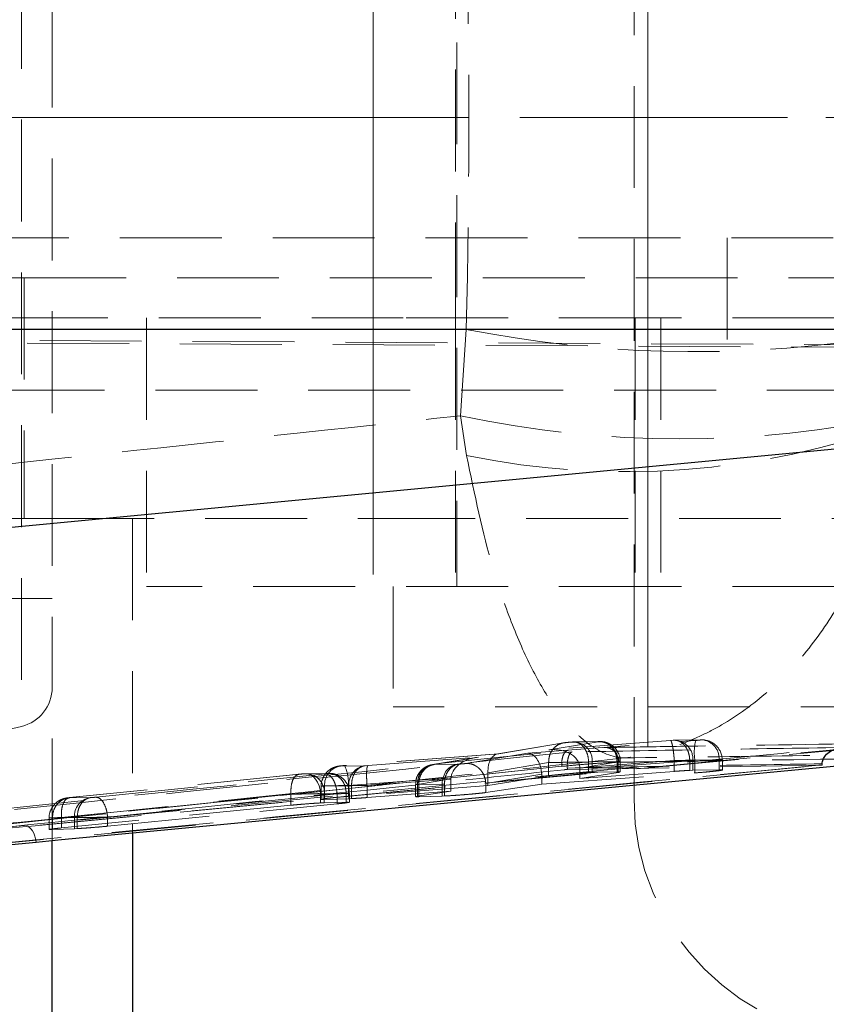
# Model space of a CAD drawing. Header units: millimetres. Extents: x 27 to 395, y 15 to 279.
# Tile 13 of 30: x 130 to 140, y 97 to 109. Entities that reach past the tile are written whole.
import ezdxf

# ---------------------------------------------------------------- set-up
doc = ezdxf.new("R2010")
doc.units = ezdxf.units.MM
doc.linetypes.add('CENTERX2', pattern=[20.32, 12.7, -2.54, 2.54, -2.54])
doc.linetypes.add('HIDDEN', pattern=[1.905, 1.27, -0.635])
doc.layers.add('FORMATO', color=179, linetype='Continuous')

msp = doc.modelspace()

# ---------------------------------------------------------------- linework, layer by layer
at = {"color": 7, "linetype": 'HIDDEN', "lineweight": 18}
for p, q in [((137.8582, 99.6189), (137.8582, 116.6189)), ((130.2253, 115.7107), (130.2253, 100.5271)), ((130.6082, 115.2264), (130.6082, 101.0114)), ((135.6502, 114.7689), (135.6502, 102.2689)), ((134.6082, 113.1189), (134.6082, 103.1189)), ((135.6315, 110.6189), (135.6315, 105.6189)), ((147.2311, 108.1189), (107.972, 108.1189)), ((114.3051, 106.6189), (147.3119, 106.6189)), ((139.0171, 106.6189), (139.0171, 104.7189)), ((125.8582, 106.1189), (130.2586, 106.1189)), ((130.2586, 106.1189), (130.2586, 103.1189)), ((130.2586, 106.1189), (180.9578, 106.1189)), ((130.0315, 105.6189), (134.9798, 105.6189)), ((131.7815, 105.6189), (131.7815, 102.2689)), ((138.1926, 105.6189), (134.9798, 105.6189)), ((135.6315, 105.6189), (135.6315, 102.2689)), ((137.8704, 105.6189), (137.8704, 102.2689)), ((138.1926, 105.6189), (138.1926, 102.2689)), ((142.2593, 105.6189), (138.1926, 105.6189)), ((94.1005, 105.4873), (140.6687, 105.2523)), ((146.9618, 105.2523), (107.972, 105.448)), ((135.7673, 105.4751), (114.138, 105.4751)), ((135.6973, 104.3988), (135.7673, 105.4751)), ((142.6893, 104.7189), (104.0978, 104.7189)), ((135.6973, 104.3988), (135.7713, 103.9021)), ((130.6082, 103.1189), (134.6082, 103.1189)), ((131.6082, 103.1189), (131.6082, 99.1983)), ((134.6082, 103.1189), (146.9738, 103.1189)), ((138.1926, 102.2689), (131.7815, 102.2689)), ((134.8565, 102.2689), (134.8565, 100.7689)), ((142.2593, 102.2689), (138.1926, 102.2689)), ((101.1075, 102.1189), (130.6082, 102.1189)), ((130.6082, 99.1031), (130.6082, 101.0114)), ((141.2065, 100.7689), (134.8565, 100.7689)), ((141.2007, 100.315), (130.283, 99.2765)), ((141.055, 100.2937), (130.283, 99.2765)), ((136.9815, 100.3207), (136.1597, 100.1844)), ((137.0023, 100.3231), (136.1738, 100.1856)), ((136.5327, 100.1903), (138.6263, 100.3505)), ((138.3118, 100.35), (136.7948, 100.2334)), ((136.7948, 100.2334), (137.4111, 100.3348)), ((138.3131, 100.3503), (136.8083, 100.2346)), ((137.0995, 100.3312), (137.0924, 100.331)), ((137.4084, 100.3364), (137.0995, 100.3312)), ((137.4244, 100.3374), (137.1154, 100.3322)), ((138.3465, 100.3522), (138.3118, 100.35)), ((138.3531, 100.3524), (138.3465, 100.3522)), ((138.6808, 100.3579), (138.3531, 100.3524)), ((138.6967, 100.3589), (138.369, 100.3533)), ((138.6808, 100.3579), (138.6967, 100.3589)), ((136.1738, 100.1856), (134.2515, 100.0378)), ((136.1681, 100.1854), (134.2525, 100.0381)), ((135.7611, 100.0634), (136.5327, 100.1903)), ((134.5408, 100.0379), (135.9182, 100.1433)), ((135.8852, 100.1388), (135.3482, 100.0496)), ((135.9182, 100.1433), (135.369, 100.052)), ((135.3721, 100.0504), (135.6595, 100.0552)), ((135.6595, 100.0552), (135.6722, 100.0556)), ((136.0374, 99.9487), (136.7933, 100.0741)), ((138.6166, 100.1015), (136.7055, 99.9552)), ((136.7933, 100.0741), (136.7933, 100.0741)), ((136.7933, 100.0741), (136.7933, 99.9095)), ((137.1812, 100.0104), (138.3596, 100.101)), ((137.6606, 100.0858), (137.1812, 100.007)), ((137.2922, 100.082), (137.2922, 100.082)), ((137.2922, 100.082), (137.2922, 99.953)), ((137.3364, 100.0822), (137.6462, 100.0874)), ((137.3364, 100.0822), (137.3364, 99.9545)), ((137.6462, 100.0874), (137.6462, 100.0874)), ((137.6462, 100.0874), (137.6462, 99.9605)), ((137.6606, 100.0858), (137.6606, 100.0857)), ((137.6606, 100.0857), (137.6606, 99.9522)), ((137.6858, 99.9581), (137.6858, 100.087)), ((138.3596, 100.101), (138.3596, 100.101)), ((138.3596, 100.101), (138.3596, 99.9655)), ((138.5518, 100.1032), (138.5518, 99.9771)), ((138.5899, 100.1034), (138.9177, 100.1089)), ((138.5899, 100.1034), (138.5899, 99.9783)), ((138.6166, 100.1015), (138.6166, 99.946)), ((138.9177, 100.1089), (138.9177, 99.9842)), ((138.958, 99.9822), (138.958, 100.1085)), ((140.2002, 100.0589), (140.1999, 100.0446)), ((114.4993, 97.7079), (136.9592, 100.0271)), ((115.959, 97.7234), (140.1999, 100.0431)), ((133.6855, 99.9297), (130.8224, 99.6375)), ((133.6876, 99.9297), (130.828, 99.6378)), ((131.1538, 99.6432), (134.0137, 99.9352)), ((133.6876, 99.9297), (133.6827, 99.9276)), ((133.7614, 99.935), (133.7536, 99.9347)), ((134.0341, 99.9396), (133.7614, 99.935)), ((134.0501, 99.9405), (133.7774, 99.9359)), ((134.0341, 99.9396), (134.0501, 99.9403)), ((134.1983, 100.0305), (134.501, 100.0356)), ((134.501, 100.0356), (134.5067, 100.0358)), ((134.5067, 100.0358), (134.5408, 100.0379)), ((136.7069, 99.929), (136.01, 99.8143)), ((136.7069, 99.805), (138.6166, 99.946)), ((136.7069, 99.929), (136.7069, 99.805)), ((136.9592, 100.0282), (136.9587, 100.0282)), ((136.9592, 100.0271), (136.9843, 100.0298)), ((136.9592, 100.0282), (136.9592, 100.0271)), ((137.027, 99.9897), (137.0265, 100.0071)), ((140.1999, 100.0431), (137.027, 99.9897)), ((137.1812, 100.007), (137.1812, 99.8774)), ((138.3596, 99.9655), (137.1812, 99.8774)), ((137.1812, 99.8774), (137.6606, 99.9522)), ((137.3364, 99.9545), (137.2922, 99.953)), ((137.6462, 99.9605), (137.3364, 99.9545)), ((137.6813, 99.9599), (137.6462, 99.9605)), ((138.5899, 99.9783), (138.5518, 99.9771)), ((138.9177, 99.9842), (138.5899, 99.9783)), ((140.1999, 100.0446), (140.1999, 100.0431)), ((134.2991, 99.7888), (136.0379, 99.9225)), ((135.5762, 99.8688), (134.5306, 99.7889)), ((135.1348, 99.8018), (135.1348, 99.6509)), ((135.1592, 99.8029), (135.5762, 99.8722)), ((135.1592, 99.803), (135.1592, 99.8029)), ((135.1592, 99.8029), (135.1592, 99.6562)), ((135.4678, 99.8063), (135.1748, 99.8013)), ((135.1748, 99.8014), (135.1748, 99.8013)), ((135.1748, 99.8013), (135.1748, 99.6492)), ((135.4952, 99.8068), (135.4678, 99.8061)), ((135.4678, 99.8063), (135.4678, 99.8061)), ((135.4678, 99.8061), (135.4678, 99.6573)), ((135.4952, 99.8064), (135.4952, 99.8068)), ((135.4952, 99.8064), (135.4952, 99.6583)), ((135.5762, 99.8688), (135.5762, 99.7192)), ((136.01, 99.8143), (136.0099, 99.8144)), ((136.01, 99.8143), (136.01, 99.701)), ((136.01, 99.701), (136.7069, 99.805)), ((136.0379, 99.9225), (136.0379, 99.7902)), ((136.7933, 99.9095), (136.0379, 99.7902)), ((130.7235, 99.3888), (133.5832, 99.6807)), ((134.1584, 99.6862), (131.2987, 99.3942)), ((133.5832, 99.6807), (133.5832, 99.6807)), ((133.5832, 99.6807), (133.5832, 99.543)), ((133.9508, 99.6857), (133.9508, 99.5716)), ((133.9612, 99.782), (133.9612, 99.6169)), ((133.9985, 99.686), (134.2716, 99.6906)), ((133.9985, 99.686), (133.9985, 99.5737)), ((134.3044, 99.7866), (134.0017, 99.7815)), ((134.0017, 99.7815), (134.0017, 99.6156)), ((134.1586, 99.6862), (134.1584, 99.6862)), ((134.1586, 99.6862), (134.1586, 99.5606)), ((134.2716, 99.6906), (134.2716, 99.6906)), ((134.2716, 99.6906), (134.2716, 99.5819)), ((136.0379, 99.7902), (134.2991, 99.6542)), ((134.2991, 99.7888), (134.2991, 99.6542)), ((134.3044, 99.7866), (134.3044, 99.6245)), ((134.3114, 99.5805), (134.3114, 99.6901)), ((134.3373, 99.7868), (134.3373, 99.6257)), ((134.3373, 99.7868), (134.3373, 99.7868)), ((134.5306, 99.7889), (134.5306, 99.7889)), ((134.5306, 99.7889), (134.5306, 99.6384)), ((134.5306, 99.6384), (135.5762, 99.7192)), ((135.5762, 99.7192), (135.1592, 99.6562)), ((130.8081, 99.6334), (131.0807, 99.638)), ((130.828, 99.6378), (130.8231, 99.6357)), ((131.0807, 99.638), (131.0871, 99.6382)), ((131.2987, 99.2815), (134.1586, 99.5606)), ((133.9985, 99.5737), (133.9508, 99.5716)), ((134.2716, 99.5819), (133.9985, 99.5737)), ((134.0017, 99.6156), (134.3044, 99.6245)), ((134.2977, 99.5822), (134.2716, 99.5819)), ((134.3044, 99.6245), (134.3373, 99.6257)), ((135.1592, 99.6562), (135.1388, 99.6524)), ((135.1748, 99.6492), (135.4678, 99.6573)), ((135.4678, 99.6573), (135.4952, 99.6583)), ((133.5832, 99.543), (130.7235, 99.2598)), ((130.571, 99.3849), (130.571, 99.2402)), ((130.8842, 99.389), (130.611, 99.3844)), ((130.611, 99.3844), (130.611, 99.2395)), ((130.7234, 99.3888), (130.7235, 99.3888)), ((130.7235, 99.3888), (130.7235, 99.2598)), ((130.8842, 99.389), (130.8842, 99.25)), ((130.9209, 99.3892), (130.9209, 99.3892)), ((130.9209, 99.3892), (130.9209, 99.2518)), ((131.2987, 99.3942), (131.2987, 99.3942)), ((131.2987, 99.3942), (131.2987, 99.2815)), ((130.283, 99.2765), (115.7337, 97.8923)), ((130.611, 99.2395), (130.8842, 99.25)), ((130.8842, 99.25), (130.9209, 99.2518))]:
    msp.add_line(p, q, dxfattribs=at)
at = {"color": 7, "linetype": 'Continuous', "lineweight": 25}
for p, q in [((117.015, 105.4784), (145.3848, 105.4784)), ((145.1399, 104.4379), (116.8901, 101.751)), ((130.6082, 88.1189), (130.6082, 99.1031))]:
    msp.add_line(p, q, dxfattribs=at)
at = {"color": 8, "linetype": 'Continuous', "lineweight": 25}
msp.add_line((131.6082, 99.1983), (131.6082, 88.1189), dxfattribs=at)
at = {"color": 7, "linetype": 'Continuous', "lineweight": 25, "flags": 128}
for points in [[(130.4063, 99.0838), (130.7224, 99.1139), (132.0943, 99.2446), (137.582, 99.7671), (141.176, 100.109)], [(122.7592, 98.3554), (123.0312, 98.3813), (130.4063, 99.0838)]]:
    msp.add_lwpolyline(points, dxfattribs=at)
at = {"color": 7, "linetype": 'HIDDEN', "lineweight": 18, "flags": 128}
for points in [[(133.7536, 99.9347), (133.7901, 99.9337), (133.826, 99.9221), (133.8596, 99.9004), (133.8896, 99.8696), (133.9146, 99.8309), (133.9337, 99.7861), (133.9459, 99.737), (133.9508, 99.6857)], [(130.4063, 99.0838), (130.4006, 99.1225), (130.3912, 99.1593), (130.3784, 99.193), (130.3627, 99.2223), (130.3445, 99.246), (130.3247, 99.2633), (130.304, 99.2736), (130.283, 99.2765)]]:
    msp.add_lwpolyline(points, dxfattribs=at)
at = {"color": 7, "linetype": 'HIDDEN', "lineweight": 18}
for centre, radius, start, end in [((138.6176, 119.9685), 14.771, 258.87433, 278.04854), ((138.4265, 117.2063), 13.0951, 257.9704, 282.0296), ((137.7579, 113.6755), 9.9733, 258.51007, 289.89465), ((130.1082, 101.0114), 0.5, 283.54676, 0), ((115.8579, 160.1557), 61.3368, 256.45324, 283.54676), ((137.1042, 100.0984), 0.2328, 355.9997, 91.14926), ((138.3577, 100.1196), 0.2328, 355.99279, 91.14021), ((139.1978, 100.2038), 0.5901, 165.5982, 189.97686), ((138.7018, 100.1049), 0.2543, 0.71907, 93.65034), ((138.6833, 100.1244), 0.2349, 356.22843, 86.73045), ((133.7662, 99.7022), 0.2329, 356.01121, 91.16707), ((134.2389, 99.7964), 0.2377, 99.83316, 183.58321), ((133.7457, 99.8121), 0.5539, 357.58707, 24.04541), ((134.5416, 99.8015), 0.2376, 99.84059, 183.58771), ((131.1214, 99.4039), 0.2376, 99.84293, 183.5896), ((140.8582, 99.6189), 3, 180, 270)]:
    msp.add_arc(centre, radius, start, end, dxfattribs=at)
for centre, major_axis, ratio, start_param, end_param in [((133.7002, 108.1189), (0, 15.225), 0.1378661, 4.5378561, 4.8869219), ((136.194, 99.9366), (-0.0301, 0.2483), 0.6204441, 6.2190841, 7.730424), ((136.5528, 99.9413), (-0.0299, 0.2484), 0.6127726, 4.6949209, 6.219696), ((136.815, 99.9844), (0.365, 0.044), 0.6793346, 6.2113123, 7.8274038), ((135.6796, 99.8062), (-0.0055, 0.2499), 0.8471557, 0.0692454, 1.5517459), ((135.9383, 99.8942), (0.3608, 0.0437), 0.6870468, 1.5434868, 3.0547503), ((137.0742, 100.0776), (0.3024, 0.0042), 0.0063765, 0.5214374, 0.7654868), ((138.3257, 100.0985), (0.3055, 0.0045), 0.0066841, 0.7373124, 1.4596159), ((138.3265, 100.0986), (0.3039, 0.0044), 0.0065246, 0.5219494, 0.735558), ((135.934, 99.9166), (0.0029, 0.2508), 0.414433, 4.7407346, 4.8454891), ((136.4475, 99.924), (0.2512, 0.0675), 0.9606006, 6.0306593, 6.1357289), ((136.9207, 100.0018), (0.2533, 0.0637), 0.9568846, 6.0472051, 6.0609574), ((135.6795, 99.8744), (0.0028, 0.2508), 0.4118836, 1.5842871, 1.5977074), ((133.7381, 99.6815), (0.3002, 0.0041), 0.0061528, 0.5214268, 0.7832094), ((134.5693, 99.7916), (0.3056, 0.0045), 0.0066977, 3.6630648, 3.8499784), ((134.5677, 99.7914), (0.304, 0.0044), 0.0065391, 3.8524089, 4.5902582), ((131.1493, 99.394), (0.3059, 0.0045), 0.0067213, 3.6630772, 3.8688896)]:
    msp.add_ellipse(centre, major_axis=major_axis, ratio=ratio, start_param=start_param, end_param=end_param, dxfattribs=at)
for points, knots in [([(114.4277, 102.1756), (119.7073, 102.7182), (126.7992, 103.4471), (133.8862, 104.2051), (135.6973, 104.3988)], [0, 0, 0, 0, 0.74445039, 1, 1, 1, 1]), ([(141.1517, 104.2974), (141.0574, 103.8008), (140.9105, 103.0272), (140.4728, 102.1193), (140.0466, 101.4775), (139.5349, 100.9405), (139.0667, 100.6011), (138.4783, 100.2928), (138.0642, 100.1722), (137.7401, 100.1333), (137.7365, 100.1328)], [0, 0, 0, 0, 0.2292708, 0.3571786, 0.4850984, 0.6169823, 0.7488773, 0.8051243, 0.9977989, 1, 1, 1, 1]), ([(135.7713, 103.9021), (135.8714, 103.4198), (136.0274, 102.6686), (136.3242, 101.8147), (136.5841, 101.2234), (136.8682, 100.7447), (137.1097, 100.4575), (137.3991, 100.2136), (137.5912, 100.1375), (137.7349, 100.1329), (137.7365, 100.1328)], [0, 0, 0, 0, 0.22928256, 0.35719006, 0.48510927, 0.61701904, 0.74893949, 0.80512802, 0.99779829, 1, 1, 1, 1]), ([(130.2253, 103.1189), (128.7797, 103.1189), (125.873, 103.1189), (121.9678, 103.1189), (118.6208, 103.1189), (115.5785, 103.1189), (112.2537, 103.1189), (108.6418, 103.1189), (105.0323, 103.1189), (102.6709, 103.1189), (101.4904, 103.1189)], [0, 0, 0, 0, 0.1544588, 0.3105626, 0.405135, 0.4999838, 0.6235772, 0.7471654, 0.8736032, 1, 1, 1, 1]), ([(130.6082, 103.1189), (130.5991, 103.1189), (130.5838, 103.1189), (130.4711, 103.1189), (130.3501, 103.1189), (130.2616, 103.1189), (130.2253, 103.1189)], [0, 0, 0, 0, 0.38219168, 0.64825865, 0.85560806, 1, 1, 1, 1]), ([(136.7933, 100.0741), (136.7951, 100.1022), (136.7987, 100.1583), (136.8362, 100.233), (136.894, 100.2906), (136.9539, 100.3177), (136.9916, 100.3219), (137.0023, 100.3231)], [0, 0, 0, 0, 0.2231734, 0.4463476, 0.66952, 0.9062076, 1, 1, 1, 1]), ([(137.1007, 100.3317), (137.0988, 100.3316), (137.0895, 100.3312), (137.0672, 100.3297), (137.0378, 100.3274), (137.0099, 100.3246), (136.9923, 100.3224), (136.9856, 100.3214), (136.9851, 100.3213)], [0, 0, 0, 0, 0.0617397, 0.2971955, 0.5080565, 0.7329306, 0.9831753, 1, 1, 1, 1]), ([(137.0924, 100.331), (137.0913, 100.3309), (137.0856, 100.3307), (137.0734, 100.33), (137.0551, 100.3286), (137.0366, 100.327), (137.0197, 100.3254), (137.0082, 100.324), (137.0039, 100.3233), (137.0023, 100.3231)], [0, 0, 0, 0, 0.0422684, 0.2198448, 0.3846103, 0.5579189, 0.7312806, 0.9032961, 1, 1, 1, 1]), ([(137.2922, 100.082), (137.2896, 100.1101), (137.2845, 100.1663), (137.2519, 100.2411), (137.2052, 100.298), (137.153, 100.3273), (137.1143, 100.3329), (137.0962, 100.3313), (137.0924, 100.331)], [0, 0, 0, 0, 0.2038375, 0.4076728, 0.6115112, 0.8153392, 0.9618271, 1, 1, 1, 1]), ([(137.1154, 100.3322), (137.1142, 100.3321), (137.1095, 100.332), (137.1047, 100.3319), (137.1012, 100.3317)], [0, 0, 0, 0, 0.2650793, 1, 1, 1, 1]), ([(137.6462, 100.0874), (137.6437, 100.1155), (137.6386, 100.1718), (137.6009, 100.2466), (137.5454, 100.3035), (137.4838, 100.3323), (137.4368, 100.3385), (137.4144, 100.3369), (137.4084, 100.3364)], [0, 0, 0, 0, 0.203221, 0.4064441, 0.6096611, 0.8128897, 0.94979, 1, 1, 1, 1]), ([(137.4111, 100.3348), (137.4115, 100.3348), (137.4143, 100.3353), (137.4164, 100.336), (137.4146, 100.3364), (137.4105, 100.3364), (137.4084, 100.3364)], [0, 0, 0, 0, 0.0600502, 0.432361, 0.7077423, 1, 1, 1, 1]), ([(137.6606, 100.0858), (137.6592, 100.1028), (137.6564, 100.1367), (137.6404, 100.1854), (137.6164, 100.23), (137.5847, 100.2686), (137.5466, 100.2997), (137.5038, 100.3217), (137.4579, 100.3348), (137.4267, 100.3348), (137.4111, 100.3348)], [0, 0, 0, 0, 0.1250007, 0.2499998, 0.375002, 0.5000025, 0.6250026, 0.7500032, 0.8750031, 1, 1, 1, 1]), ([(137.6844, 100.0871), (137.6849, 100.0899), (137.6904, 100.1244), (137.6696, 100.1849), (137.629, 100.251), (137.5808, 100.2933), (137.5341, 100.3186), (137.4926, 100.3316), (137.4599, 100.3365), (137.4392, 100.3374), (137.4283, 100.3375), (137.4235, 100.3374), (137.4213, 100.3374)], [0, 0, 0, 0, 0.020323, 0.2512997, 0.4311086, 0.5804095, 0.706831, 0.8114255, 0.8938915, 0.9428024, 0.9738763, 1, 1, 1, 1]), ([(137.48, 100.2621), (137.5471, 100.2632), (137.8821, 100.2687), (139.1096, 100.2882), (140.27, 100.3039), (141.1624, 100.316)], [0, 0, 0, 0, 0.0545862, 0.27293265, 1, 1, 1, 1]), ([(138.3596, 100.101), (138.3582, 100.1178), (138.3554, 100.1514), (138.35, 100.1997), (138.3439, 100.244), (138.3373, 100.2825), (138.3306, 100.3136), (138.3239, 100.3359), (138.3174, 100.3494), (138.3137, 100.3498), (138.3118, 100.35)], [0, 0, 0, 0, 0.1249994, 0.2499996, 0.3749953, 0.4999968, 0.6249927, 0.7499883, 0.8750027, 1, 1, 1, 1]), ([(138.5518, 100.1032), (138.5507, 100.1204), (138.5485, 100.1549), (138.5353, 100.2044), (138.5155, 100.2496), (138.4892, 100.2885), (138.4577, 100.3196), (138.4224, 100.3412), (138.3847, 100.3535), (138.3592, 100.3526), (138.3465, 100.3522)], [0, 0, 0, 0, 0.1250059, 0.2500087, 0.3750106, 0.5000149, 0.625014, 0.7500116, 0.8750048, 1, 1, 1, 1]), ([(138.6263, 100.3505), (138.6298, 100.3508), (138.6398, 100.3516), (138.6556, 100.353), (138.6712, 100.3547), (138.6825, 100.3562), (138.6881, 100.3573), (138.6881, 100.3579), (138.6832, 100.3579), (138.6808, 100.3579)], [0, 0, 0, 0, 0.08989954, 0.24833076, 0.39899553, 0.55717947, 0.70352247, 0.85175356, 1, 1, 1, 1]), ([(114.5821, 97.9163), (119.779, 98.4458), (127.2666, 99.2088), (134.7532, 99.991), (137.0435, 100.2303)], [0, 0, 0, 0, 0.6940826, 1, 1, 1, 1]), ([(137.0855, 100.2074), (133.4011, 99.8271), (126.0435, 99.0675), (118.6853, 98.322), (115.0118, 97.9499)], [0, 0, 0, 0, 0.50076011, 1, 1, 1, 1]), ([(115.7689, 97.9052), (119.9077, 98.3018), (128.1375, 99.0905), (136.3669, 99.8734), (140.4577, 100.2626)], [0, 0, 0, 0, 0.502896, 1, 1, 1, 1]), ([(137.0435, 100.2303), (137.0333, 100.2283), (137.015, 100.2247), (136.9897, 100.1984), (136.9695, 100.1569), (136.9568, 100.0963), (136.9581, 100.0509), (136.9587, 100.0282)], [0, 0, 0, 0, 0.1963026, 0.3521443, 0.5680928, 0.7840496, 1, 1, 1, 1]), ([(137.0855, 100.2074), (137.0853, 100.2073), (137.0808, 100.2063), (137.0665, 100.1993), (137.047, 100.1718), (137.0323, 100.1187), (137.0255, 100.0636), (137.0262, 100.0259), (137.0265, 100.0071)], [0, 0, 0, 0, 0.0077724, 0.1402987, 0.4591625, 0.6909603, 0.8449786, 1, 1, 1, 1]), ([(140.4577, 100.2626), (139.8968, 100.2542), (138.7727, 100.2372), (137.6486, 100.2174), (137.0855, 100.2074)], [0, 0, 0, 0, 0.4990485, 1, 1, 1, 1]), ([(137.48, 100.2621), (137.4923, 100.2625), (137.5167, 100.2634), (137.5527, 100.2536), (137.5863, 100.2361), (137.616, 100.2109), (137.6406, 100.1792), (137.6589, 100.1424), (137.6689, 100.1082), (137.6714, 100.0867), (137.6723, 100.0791)], [0, 0, 0, 0, 0.1325172, 0.2650383, 0.3975581, 0.5300678, 0.6625856, 0.7951048, 0.9276242, 1, 1, 1, 1]), ([(141.952, 100.1834), (141.2455, 100.1757), (139.8389, 100.1605), (138.4352, 100.142), (137.7365, 100.1328)], [0, 0, 0, 0, 0.5022332, 1, 1, 1, 1]), ([(137.7365, 100.1328), (136.2211, 99.9706), (129.4496, 99.2453), (122.6587, 98.5467), (117.3875, 98.0044)], [0, 0, 0, 0, 0.22378, 1, 1, 1, 1]), ([(135.3442, 100.0489), (135.3423, 100.0485), (135.3345, 100.0472), (135.3106, 100.0414), (135.2718, 100.0268), (135.2196, 99.9942), (135.1694, 99.9364), (135.1374, 99.8671), (135.1383, 99.8201), (135.1387, 99.8018)], [0, 0, 0, 0, 0.0223217, 0.0930532, 0.2039607, 0.3774195, 0.6057346, 0.8459541, 1, 1, 1, 1]), ([(135.369, 100.052), (135.3405, 100.0467), (135.2833, 100.036), (135.2138, 99.9777), (135.1665, 99.8973), (135.1616, 99.8345), (135.1592, 99.803)], [0, 0, 0, 0, 0.250005, 0.5000025, 0.7500004, 1, 1, 1, 1]), ([(135.3721, 100.0504), (135.3652, 100.0494), (135.3315, 100.0449), (135.2758, 100.0194), (135.2188, 99.9606), (135.1816, 99.8857), (135.1771, 99.8295), (135.1748, 99.8014)], [0, 0, 0, 0, 0.064085, 0.3172674, 0.544847, 0.7724245, 1, 1, 1, 1]), ([(135.369, 100.052), (135.3675, 100.0517), (135.3644, 100.0511), (135.3645, 100.0507), (135.3664, 100.0504), (135.3696, 100.0504), (135.3721, 100.0504)], [0, 0, 0, 0, 0.2855736, 0.5603031, 0.6670444, 1, 1, 1, 1]), ([(135.6722, 100.0556), (135.6705, 100.0554), (135.6619, 100.0543), (135.632, 100.0477), (135.584, 100.0226), (135.5344, 99.9658), (135.5009, 99.891), (135.4971, 99.8349), (135.4952, 99.8068)], [0, 0, 0, 0, 0.0186958, 0.0921599, 0.3193162, 0.5462673, 0.7731323, 1, 1, 1, 1]), ([(135.6722, 100.0556), (135.6743, 100.0557), (135.6811, 100.056), (135.6952, 100.0569), (135.714, 100.0583), (135.7331, 100.06), (135.7494, 100.0618), (135.7578, 100.0628), (135.7607, 100.0633), (135.7611, 100.0634)], [0, 0, 0, 0, 0.0779035, 0.2564184, 0.4326183, 0.6089083, 0.801535, 0.9748935, 1, 1, 1, 1]), ([(135.7611, 100.0634), (135.7766, 100.0634), (135.8078, 100.0634), (135.8535, 100.0503), (135.8963, 100.0282), (135.9343, 99.9971), (135.966, 99.9585), (135.9899, 99.9139), (136.0058, 99.8652), (136.0085, 99.8313), (136.0099, 99.8144)], [0, 0, 0, 0, 0.1249982, 0.2500015, 0.3749973, 0.4999998, 0.6249994, 0.7499988, 0.8750005, 1, 1, 1, 1]), ([(136.7933, 100.0741), (136.7933, 100.0741), (136.8015, 100.0744), (136.8272, 100.0749), (136.8907, 100.0764), (136.9848, 100.078), (137.0868, 100.0796), (137.1864, 100.0809), (137.2536, 100.0817), (137.2852, 100.0819), (137.2922, 100.082)], [0, 0, 0, 0, 0.0000966, 0.0987715, 0.27136, 0.4452124, 0.6173829, 0.7789102, 0.9509244, 1, 1, 1, 1]), ([(136.9843, 100.0298), (137.0393, 100.0352), (137.1493, 100.046), (137.3296, 100.0606), (137.4949, 100.0718), (137.6092, 100.0776), (137.6566, 100.0787), (137.6723, 100.0791)], [0, 0, 0, 0, 0.222623, 0.4452335, 0.6676397, 0.8896743, 1, 1, 1, 1]), ([(137.0265, 100.0071), (137.0267, 100.0071), (137.5536, 100.016), (138.6154, 100.0351), (139.6703, 100.0509), (140.2001, 100.0589), (140.2002, 100.0589)], [0, 0, 0, 0, 0.0001562, 0.5002802, 0.9999224, 1, 1, 1, 1]), ([(137.6462, 100.0874), (137.6462, 100.0874), (137.6601, 100.0874), (137.6796, 100.0874), (137.6901, 100.087), (137.6783, 100.0862), (137.6632, 100.0858), (137.6606, 100.0857), (137.6606, 100.0857)], [0, 0, 0, 0, 0.0002122, 0.2961476, 0.5637138, 0.9298581, 0.9997995, 1, 1, 1, 1]), ([(137.6723, 100.0791), (137.7393, 100.0801), (138.0741, 100.0854), (139.3011, 100.104), (140.461, 100.119), (141.3531, 100.1306)], [0, 0, 0, 0, 0.0545856, 0.2729306, 1, 1, 1, 1]), ([(138.9177, 100.1089), (138.9177, 100.1089), (138.9346, 100.1089), (138.9564, 100.109), (138.9544, 100.1086), (138.9536, 100.1085)], [0, 0, 0, 0, 0.0003818, 0.6466288, 1, 1, 1, 1]), ([(136.9587, 100.0282), (134.6687, 99.7889), (127.183, 99.0066), (119.6959, 98.2437), (114.4993, 97.7142)], [0, 0, 0, 0, 0.3059263, 1, 1, 1, 1]), ([(137.027, 99.9897), (137.0134, 99.9883), (136.5333, 99.9386), (134.1872, 99.6962), (126.9399, 98.9515), (120.1584, 98.2647), (115.2433, 97.7669)], [0, 0, 0, 0, 0.0018692, 0.0661232, 0.3231391, 1, 1, 1, 1]), ([(140.1999, 100.0446), (136.1648, 99.6606), (128.0856, 98.8919), (120.003, 98.1175), (115.9589, 97.7298), (115.9584, 97.7298)], [0, 0, 0, 0, 0.4994087, 0.9999387, 1, 1, 1, 1]), ([(133.6827, 99.9276), (133.6686, 99.924), (133.6385, 99.9162), (133.6036, 99.86), (133.5813, 99.7781), (133.5826, 99.7132), (133.5832, 99.6807)], [0, 0, 0, 0, 0.2293453, 0.4862294, 0.7431126, 1, 1, 1, 1]), ([(133.7207, 99.9328), (133.7199, 99.9328), (133.7107, 99.9321), (133.6935, 99.9305), (133.6796, 99.9291), (133.6735, 99.9285)], [0, 0, 0, 0, 0.046103, 0.5749371, 1, 1, 1, 1]), ([(133.7536, 99.9347), (133.7487, 99.9345), (133.739, 99.934), (133.7206, 99.9327), (133.7026, 99.9312), (133.6923, 99.9302), (133.6876, 99.9297)], [0, 0, 0, 0, 0.2620668, 0.524179, 0.7840294, 1, 1, 1, 1]), ([(133.7681, 99.9357), (133.7609, 99.9354), (133.7469, 99.9348), (133.7293, 99.9334), (133.7207, 99.9328)], [0, 0, 0, 0, 0.5133145, 1, 1, 1, 1]), ([(133.7775, 99.9359), (133.7762, 99.9359), (133.7712, 99.9358), (133.7662, 99.9356), (133.7626, 99.9355)], [0, 0, 0, 0, 0.2666757, 1, 1, 1, 1]), ([(134.2524, 100.0381), (134.2494, 100.0378), (134.2371, 100.0369), (134.214, 100.0348), (134.1892, 100.032), (134.1648, 100.0284), (134.1227, 100.0177), (134.0727, 99.9938), (134.0156, 99.9443), (133.9755, 99.8746), (133.9563, 99.8138), (133.9617, 99.7829), (133.962, 99.7814)], [0, 0, 0, 0, 0.02032284, 0.08411747, 0.15411124, 0.22559769, 0.28848276, 0.44777452, 0.59565342, 0.78908157, 0.98950351, 1, 1, 1, 1]), ([(134.0137, 99.9352), (134.0168, 99.9355), (134.0251, 99.9364), (134.0352, 99.9377), (134.0403, 99.9386), (134.0417, 99.9393), (134.0401, 99.9396), (134.0357, 99.9396), (134.0341, 99.9396)], [0, 0, 0, 0, 0.12833732, 0.34282057, 0.55721679, 0.65056188, 0.86992614, 1, 1, 1, 1]), ([(134.1584, 99.6862), (134.1549, 99.7142), (134.1478, 99.7703), (134.1202, 99.8457), (134.0757, 99.917), (134.037, 99.9283), (134.0137, 99.9352)], [0, 0, 0, 0, 0.2142435, 0.4284872, 0.6555544, 1, 1, 1, 1]), ([(134.3073, 99.6902), (134.3083, 99.7035), (134.3113, 99.7464), (134.2846, 99.8103), (134.2408, 99.8685), (134.1926, 99.9053), (134.1471, 99.9266), (134.1075, 99.9369), (134.0769, 99.9403), (134.0568, 99.9407), (134.0469, 99.9405), (134.0439, 99.9404), (134.0428, 99.9404)], [0, 0, 0, 0, 0.09436845, 0.303828, 0.47062918, 0.610986, 0.72931975, 0.82609573, 0.90072044, 0.94965824, 0.98158036, 1, 1, 1, 1]), ([(134.0501, 99.9403), (134.0518, 99.9404), (134.0689, 99.9413), (134.1104, 99.9347), (134.171, 99.9068), (134.2263, 99.8497), (134.2641, 99.7749), (134.2691, 99.7187), (134.2716, 99.6906)], [0, 0, 0, 0, 0.014919, 0.1492209, 0.3619221, 0.5746115, 0.7873059, 1, 1, 1, 1]), ([(134.2515, 100.0378), (134.2483, 100.0376), (134.2389, 100.0368), (134.2236, 100.0355), (134.208, 100.0338), (134.1965, 100.0323), (134.1908, 100.0312), (134.1907, 100.0305), (134.1958, 100.0305), (134.1983, 100.0305)], [0, 0, 0, 0, 0.0819271, 0.2362656, 0.3860809, 0.54432, 0.6937543, 0.8468714, 1, 1, 1, 1]), ([(134.5067, 100.0358), (134.4999, 100.0347), (134.4704, 100.0301), (134.4221, 100.0041), (134.3737, 99.946), (134.3422, 99.8711), (134.3389, 99.8149), (134.3373, 99.7868)], [0, 0, 0, 0, 0.0736408, 0.318807, 0.5458692, 0.7729376, 1, 1, 1, 1]), ([(134.5408, 100.0379), (134.5374, 100.0329), (134.5305, 100.0229), (134.5254, 99.9648), (134.5248, 99.884), (134.5287, 99.8206), (134.5306, 99.7889)], [0, 0, 0, 0, 0.25000602, 0.49999571, 0.75000046, 1, 1, 1, 1]), ([(137.2922, 99.953), (137.2657, 99.9516), (137.2126, 99.9489), (137.1108, 99.9416), (137.0063, 99.933), (136.9095, 99.9238), (136.8351, 99.9155), (136.8061, 99.9113), (136.7933, 99.9095)], [0, 0, 0, 0, 0.17280251, 0.34560539, 0.51852491, 0.69144504, 0.86418005, 1, 1, 1, 1]), ([(136.9843, 100.0298), (136.9759, 100.0293), (136.9675, 100.0288), (136.9592, 100.0282), (136.9592, 100.0282)], [0, 0, 0, 0, 0.99789498, 1, 1, 1, 1]), ([(137.6606, 99.9522), (137.6697, 99.9537), (137.685, 99.9563), (137.6825, 99.9576), (137.6815, 99.9581)], [0, 0, 0, 0, 0.5922394, 1, 1, 1, 1]), ([(138.5518, 99.9771), (138.5263, 99.9759), (138.4752, 99.9735), (138.4032, 99.9687), (138.3645, 99.9659), (138.3596, 99.9655)], [0, 0, 0, 0, 0.4661283, 0.9322079, 1, 1, 1, 1]), ([(138.6166, 99.946), (138.6512, 99.9487), (138.7203, 99.9539), (138.8171, 99.9627), (138.8956, 99.971), (138.9464, 99.9779), (138.9636, 99.9827), (138.9495, 99.9845), (138.9259, 99.9843), (138.9177, 99.9842)], [0, 0, 0, 0, 0.1533136, 0.3066154, 0.4590753, 0.6147346, 0.7667062, 0.918761, 1, 1, 1, 1]), ([(135.1748, 99.8014), (135.1748, 99.8014), (135.1592, 99.8014), (135.1445, 99.8013), (135.1339, 99.8017), (135.1342, 99.802), (135.1489, 99.803), (135.1592, 99.803), (135.1592, 99.803)], [0, 0, 0, 0, 0.0002132, 0.3333519, 0.4374294, 0.7071804, 0.9997717, 1, 1, 1, 1]), ([(133.5832, 99.6807), (133.5832, 99.6807), (133.6102, 99.6814), (133.6675, 99.6819), (133.7686, 99.6842), (133.8702, 99.6833), (133.9252, 99.6891), (133.9508, 99.6857), (133.9508, 99.6857)], [0, 0, 0, 0, 0.0001011, 0.2191846, 0.481621, 0.7422674, 0.9998563, 1, 1, 1, 1]), ([(134.0017, 99.7815), (134.0017, 99.7815), (133.9848, 99.7815), (133.9604, 99.7815), (133.9591, 99.7822), (133.9919, 99.7834), (134.0553, 99.7848), (134.1433, 99.7864), (134.2281, 99.7879), (134.2808, 99.7885), (134.2991, 99.7888), (134.2991, 99.7888)], [0, 0, 0, 0, 0.00009, 0.1527921, 0.3086243, 0.4543788, 0.61534, 0.7647735, 0.9170919, 0.99991, 1, 1, 1, 1]), ([(134.2716, 99.6906), (134.2716, 99.6906), (134.2821, 99.6906), (134.3041, 99.6906), (134.3143, 99.6903), (134.3061, 99.6896), (134.2781, 99.6886), (134.2212, 99.6874), (134.1764, 99.6865), (134.1586, 99.6862), (134.1586, 99.6862)], [0, 0, 0, 0, 0.0001262, 0.1323414, 0.3472441, 0.4396406, 0.6542099, 0.8710455, 0.9998738, 1, 1, 1, 1]), ([(135.4952, 99.6583), (135.5199, 99.6595), (135.5692, 99.6619), (135.6684, 99.6687), (135.7729, 99.6768), (135.8726, 99.6856), (135.9585, 99.6942), (135.9927, 99.6987), (136.01, 99.701)], [0, 0, 0, 0, 0.166486, 0.3329646, 0.4995587, 0.6660536, 0.8322374, 1, 1, 1, 1]), ([(130.8225, 99.6374), (130.8163, 99.6367), (130.8014, 99.6352), (130.7809, 99.6324), (130.7414, 99.6236), (130.6934, 99.6029), (130.6342, 99.5579), (130.589, 99.4881), (130.5671, 99.4223), (130.5723, 99.3888), (130.5729, 99.3846)], [0, 0, 0, 0, 0.05192313, 0.12666321, 0.20368486, 0.35598363, 0.5119949, 0.74871132, 0.96910352, 1, 1, 1, 1]), ([(130.611, 99.3844), (130.6138, 99.4153), (130.6194, 99.4772), (130.6641, 99.5567), (130.7287, 99.6153), (130.7816, 99.6274), (130.8081, 99.6334)], [0, 0, 0, 0, 0.2500002, 0.5000001, 0.7500087, 1, 1, 1, 1]), ([(130.8231, 99.6357), (130.8089, 99.632), (130.7788, 99.6243), (130.7438, 99.5681), (130.7215, 99.4862), (130.7228, 99.4213), (130.7234, 99.3888)], [0, 0, 0, 0, 0.2293531, 0.486232, 0.743119, 1, 1, 1, 1]), ([(130.828, 99.6378), (130.8254, 99.6375), (130.818, 99.6368), (130.8081, 99.6355), (130.8011, 99.6343), (130.8002, 99.6336), (130.8039, 99.6334), (130.8075, 99.6334), (130.8081, 99.6334)], [0, 0, 0, 0, 0.1095086, 0.3068294, 0.5221574, 0.7374391, 0.9551575, 1, 1, 1, 1]), ([(130.9209, 99.3892), (130.9224, 99.4173), (130.9256, 99.4735), (130.9564, 99.5483), (131.0027, 99.6052), (131.0445, 99.6283), (131.0731, 99.6361), (131.0815, 99.6374), (131.0871, 99.6382)], [0, 0, 0, 0, 0.2269185, 0.4538451, 0.6807596, 0.9076925, 0.9383194, 1, 1, 1, 1]), ([(131.0871, 99.6382), (131.09, 99.6384), (131.0972, 99.6387), (131.1121, 99.6396), (131.1288, 99.6409), (131.143, 99.6422), (131.1504, 99.6429), (131.1538, 99.6432)], [0, 0, 0, 0, 0.1628023, 0.4111709, 0.6596917, 0.8455981, 1, 1, 1, 1]), ([(131.2987, 99.3942), (131.2943, 99.427), (131.2854, 99.4926), (131.2499, 99.5752), (131.2039, 99.6327), (131.1705, 99.6397), (131.1538, 99.6432)], [0, 0, 0, 0, 0.2499969, 0.4999941, 0.7499974, 1, 1, 1, 1]), ([(133.9508, 99.5716), (133.9241, 99.5701), (133.8707, 99.567), (133.7692, 99.5595), (133.6688, 99.5512), (133.6104, 99.5456), (133.5832, 99.543)], [0, 0, 0, 0, 0.2581665, 0.5163346, 0.7746821, 1, 1, 1, 1]), ([(133.9618, 99.6169), (133.9616, 99.6168), (133.9559, 99.6153), (133.9715, 99.6149), (133.994, 99.6154), (134.0017, 99.6156)], [0, 0, 0, 0, 0.023179, 0.6680392, 1, 1, 1, 1]), ([(134.2991, 99.6542), (134.2645, 99.6513), (134.1953, 99.6456), (134.0995, 99.6363), (134.0199, 99.6276), (133.9914, 99.6233), (133.9771, 99.6211)], [0, 0, 0, 0, 0.2497452, 0.4994916, 0.7472391, 1, 1, 1, 1]), ([(134.1586, 99.5606), (134.1868, 99.5635), (134.2433, 99.5692), (134.2934, 99.5759), (134.3158, 99.5798), (134.3103, 99.5805), (134.3097, 99.5805)], [0, 0, 0, 0, 0.322107, 0.6442319, 0.965924, 1, 1, 1, 1]), ([(134.3373, 99.6257), (134.3621, 99.6271), (134.4117, 99.6297), (134.4842, 99.6348), (134.5242, 99.6379), (134.5306, 99.6384)], [0, 0, 0, 0, 0.45632108, 0.91261003, 1, 1, 1, 1]), ([(135.1391, 99.6509), (135.1383, 99.6503), (135.1357, 99.6485), (135.1592, 99.6489), (135.1748, 99.6492)], [0, 0, 0, 0, 0.3412208, 1, 1, 1, 1]), ([(130.611, 99.3844), (130.611, 99.3844), (130.6071, 99.3844), (130.5886, 99.3843), (130.5671, 99.3846), (130.5728, 99.3853), (130.6115, 99.3865), (130.6669, 99.3877), (130.7084, 99.3885), (130.7234, 99.3888)], [0, 0, 0, 0, 0.0000913, 0.0476132, 0.2597668, 0.4725956, 0.6885237, 0.8877902, 1, 1, 1, 1]), ([(131.2987, 99.3942), (131.2987, 99.3942), (131.2805, 99.3938), (131.2373, 99.3931), (131.1567, 99.3919), (131.0616, 99.3906), (130.9787, 99.3897), (130.9358, 99.3892), (130.9209, 99.3892), (130.9209, 99.3892)], [0, 0, 0, 0, 0.00014558, 0.15297249, 0.34158677, 0.58997248, 0.83473552, 0.99985606, 1, 1, 1, 1]), ([(130.7235, 99.2598), (130.6954, 99.2569), (130.6394, 99.2512), (130.5866, 99.2443), (130.5655, 99.2399), (130.5767, 99.2385), (130.6014, 99.2392), (130.611, 99.2395)], [0, 0, 0, 0, 0.2155326, 0.4310744, 0.6462118, 0.8611725, 1, 1, 1, 1]), ([(130.9209, 99.2518), (130.9463, 99.2533), (130.9971, 99.2563), (131.0967, 99.2637), (131.2025, 99.2724), (131.2663, 99.2785), (131.2987, 99.2815)], [0, 0, 0, 0, 0.247876, 0.4957343, 0.7438319, 1, 1, 1, 1])]:
    msp.add_open_spline(points, degree=3, knots=knots, dxfattribs=at)
at = {"color": 7, "linetype": 'Continuous', "lineweight": 25}
msp.add_open_spline([(140.2002, 100.0589), (140.203, 100.0779), (140.2087, 100.1159), (140.2451, 100.1717), (140.3092, 100.225), (140.3858, 100.2537), (140.4393, 100.2614), (140.4568, 100.2625), (140.4577, 100.2626)], degree=3, knots=[0, 0, 0, 0, 0.1572203, 0.3135152, 0.5425129, 0.8512099, 0.992132, 1, 1, 1, 1], dxfattribs=at)
at = {"layer": 'FORMATO', "linetype": 'CENTERX2', "lineweight": 18}
for p, q in [((138.0315, 100.2689), (138.0315, 116.7689)), ((134.6082, 115.1189), (134.6082, 101.1189)), ((61.0315, 108.1189), (142.0315, 108.1189))]:
    msp.add_line(p, q, dxfattribs=at)

doc.saveas('drawing.dxf')
